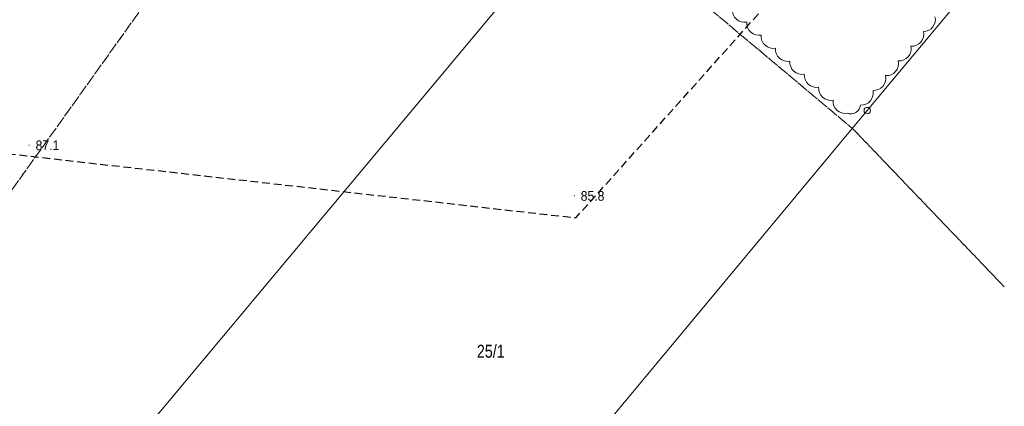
# Model space of a CAD drawing. Header units: metres. Extents: x 6540907 to 6541833, y 5893434 to 5894895.
# Tile 215 of 256: x 6541606 to 6541683, y 5894039 to 5894069. Entities that reach past the tile are written whole.
import ezdxf

# ---------------------------------------------------------------- set-up
doc = ezdxf.new("R2010")
doc.units = ezdxf.units.M
doc.header["$MEASUREMENT"] = 0
for name, pattern in [('2', [0.9, 0.6, -0.3]), ('219-500', [0, 0]), ('egug-500', [1, 0.5, -0.5])]:
    doc.linetypes.add(name, pattern=pattern)
doc.layers.get('0').update_dxf_attribs({"color": 2, "linetype": 'CONTINUOUS', "lineweight": 5})
for name, color, linetype, lineweight in [('202-punkt graniczny', 251, 'CONTINUOUS', 9), ('211-numer działki ewidencyjnej', 156, 'CONTINUOUS', 9), ('218-kontur użytku gruntowego', 251, 'CONTINUOUS', 9), ('219-działka ewidencyjna', 152, 'CONTINUOUS', 18), ('pikieta naturalna', 251, 'CONTINUOUS', 9), ('pikieta naturalna-Atr2', 251, 'CONTINUOUS', 9), ('Zakres', 252, 'CONTINUOUS', 15)]:
    doc.layers.add(name, color=color, linetype=linetype, lineweight=lineweight)
doc.layers.add('z_i_masywy_grupy', color=7, linetype='CONTINUOUS', lineweight=13, true_color=0x7f926c)
doc.styles.get("Standard").update_dxf_attribs({"font": 'Arial', "width": 0.75})

# ---------------------------------------------------------------- blocks, each defined once
blk = doc.blocks.new('202')
at = {"color": 0, "linetype": 'Continuous', "lineweight": 0}
blk.add_circle((0, 0), 0.25, dxfattribs=at)
blk = doc.blocks.new('PW01')
at = {"linetype": 'Continuous', "lineweight": 13}
h = blk.add_hatch(color=0, dxfattribs=at)
edge = h.paths.add_edge_path()
edge.add_arc((0, 0), 0.045, 0, 360)

msp = doc.modelspace()

# ---------------------------------------------------------------- linework, layer by layer
at = {"layer": '218-kontur użytku gruntowego', "linetype": 'egug-500', "lineweight": 18, "flags": 128}
for points in [[(6541595.6, 5894041.278), (6541629.97, 5894089.378)], [(6541629.97, 5894089.378), (6541595.6, 5894041.278)], [(6541670.87, 5894060.358), (6541650.13, 5894077.758)], [(6541650.13, 5894077.758), (6541670.87, 5894060.358)], [(6541682.61, 5894048.097), (6541670.87, 5894060.358)], [(6541670.87, 5894060.358), (6541682.61, 5894048.097)]]:
    msp.add_lwpolyline(points, dxfattribs=at)
at = {"layer": '219-działka ewidencyjna', "linetype": '219-500', "lineweight": 18, "flags": 128}
for points in [[(6541669.76, 5894101.248), (6541592.49, 5894008.788)], [(6541682.61, 5894074.47), (6541672.01, 5894061.748)], [(6541628.18, 5894009.058), (6541672.01, 5894061.748)]]:
    msp.add_lwpolyline(points, dxfattribs=at)
at = {"layer": 'z_i_masywy_grupy', "linetype": 'Continuous'}
msp.add_lwpolyline([(6541661.578, 5894069.604, 0.5), (6541662.69, 5894068.596, 0.5), (6541663.802, 5894067.589, 0.5), (6541664.913, 5894066.582, 0.5), (6541666.025, 5894065.575, 0.5), (6541667.136, 5894064.568, 0.5), (6541668.248, 5894063.56, 0.5), (6541669.359, 5894062.553, 0.5), (6541670.471, 5894061.546, 0.5), (6541671.479, 5894062.175, 0.5), (6541672.455, 5894063.314, 0.5), (6541673.432, 5894064.453, 0.5), (6541674.408, 5894065.592, 0.5), (6541675.384, 5894066.731, 0.5), (6541676.36, 5894067.87, 0.5), (6541677.244, 5894069.015, 0.5)], format="xyb", dxfattribs=at)
at = {"layer": 'Zakres', "linetype": '2', "lineweight": 25, "flags": 128}
msp.add_lwpolyline([(6540930.81, 5894138.998), (6540952.62, 5894104.358), (6541020.61, 5894149.898), (6541060.25, 5894156.888), (6541133.37, 5894078.638), (6541132.66, 5893993.648), (6541235.67, 5894032.198), (6541230.54, 5894073.888), (6541183.33, 5894098.858), (6541196.93, 5894167.598), (6541212.33, 5894173.368), (6541232.27, 5894180.688), (6541273.87, 5894169.588), (6541300.52, 5894171.388), (6541358.25, 5894159.198), (6541525.85, 5894067.408), (6541649.47, 5894053.448), (6541682.61, 5894090.486)], dxfattribs=at)

# ---------------------------------------------------------------- block references
at = {"layer": '202-punkt graniczny', "linetype": 'Continuous', "lineweight": 18}
msp.add_blockref('202', (6541672.01, 5894061.748), dxfattribs=at)
at = {"layer": 'pikieta naturalna', "linetype": 'Continuous', "lineweight": 13}
for p in [(6541607.18, 5894059.068), (6541649.35, 5894055.158)]:
    msp.add_blockref('PW01', p, dxfattribs=at)

# ---------------------------------------------------------------- texts
at = {"layer": '211-numer działki ewidencyjnej', "linetype": 'Continuous', "lineweight": 18, "width": 0.79}
msp.add_text('25/1', height=1, dxfattribs=at).set_placement((6541641.81, 5894042.618))
at = {"layer": 'pikieta naturalna-Atr2', "width": 0.9}
for s, p in [('87.1', (6541607.67, 5894058.688)), ('85.8', (6541649.84, 5894054.768))]:
    msp.add_text(s, height=0.75, dxfattribs=at).set_placement(p)

doc.saveas('drawing.dxf')
